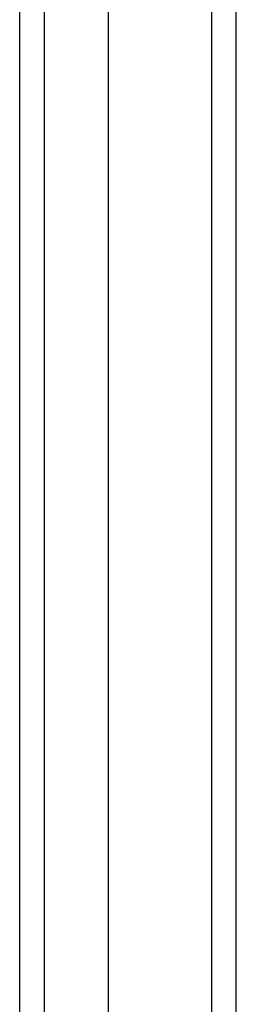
# Model space of a CAD drawing. Header units: inches. Extents: x 22 to 211, y 17 to 128.
# Tile 35 of 91: x 122.669 to 123.536, y 76.202 to 80.142. Entities that reach past the tile are written whole.
import ezdxf

# ---------------------------------------------------------------- set-up
doc = ezdxf.new("R2010")
doc.units = ezdxf.units.IN
doc.header["$MEASUREMENT"] = 0
doc.layers.add('Visible Edges(ANSI)', color=7, linetype='Continuous', lineweight=25)
doc.layers.add('Visible Tangent Edges(ANSI)', color=7, linetype='Continuous', lineweight=25)

msp = doc.modelspace()

# ---------------------------------------------------------------- linework, layer by layer
at = {"layer": 'Visible Edges(ANSI)'}
for p, q in [((123.5355, 43.8786), (123.5355, 103.6806)), ((123.0237, 103.071), (123.0237, 44.4883)), ((122.6694, 44.6768), (122.6694, 102.8825))]:
    msp.add_line(p, q, dxfattribs=at)
at = {"layer": 'Visible Tangent Edges(ANSI)'}
for p, q in [((123.4365, 103.6806), (123.4365, 43.8786)), ((122.7684, 44.5468), (122.7684, 103.0125))]:
    msp.add_line(p, q, dxfattribs=at)

doc.saveas('drawing.dxf')
